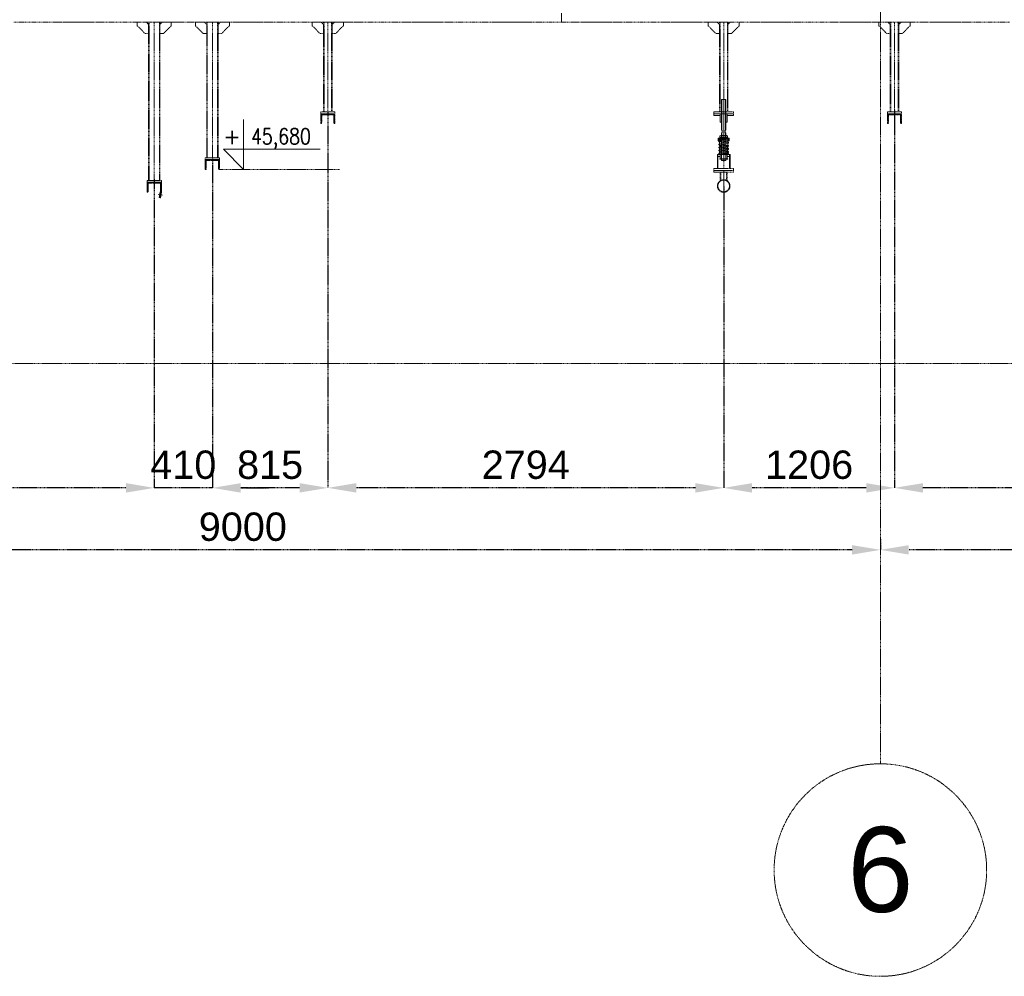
# Model space of a CAD drawing. Header units: millimetres. Extents: x -176817 to 571382, y -58489 to 156123.
# Tile 233 of 256: x 150336 to 157286, y 102124 to 108877. Entities that reach past the tile are written whole.
import ezdxf
from ezdxf.enums import TextEntityAlignment as Align

# ---------------------------------------------------------------- set-up
doc = ezdxf.new("R2010")
doc.units = ezdxf.units.MM
doc.header["$LTSCALE"] = 0.2
for name, pattern in [('AM_ISO08W050', [18, 12, -1.5, 3, -1.5]), ('AM_ISO08W050x2', [9, 6, -0.75, 1.5, -0.75]), ('HIDDEN', [9.525, 6.35, -3.175])]:
    doc.linetypes.add(name, pattern=pattern)
doc.layers.get('0').update_dxf_attribs({"lineweight": 13})
doc.layers.get('Defpoints').update_dxf_attribs({"lineweight": 13})
for name, color, linetype, lineweight in [('-AAA Podkład', 252, 'Continuous', 13), ('AM_0N', 7, 'Continuous', 13), ('AM_7N', 4, 'AM_ISO08W050', 13), ('SIATKA', 5, 'Continuous', 13), ('slupki', 7, 'Continuous', 13)]:
    doc.layers.add(name, color=color, linetype=linetype, lineweight=lineweight)
doc.styles.add('ROMANS', font='romans.shx')
doc.styles.get("Standard").update_dxf_attribs({"font": 'arial.ttf'})
doc.dimstyles.new('STANDARD-100', dxfattribs={"dimscale": 100, "dimtxt": 2, "dimasz": 2, "dimexe": 0, "dimexo": 0, "dimgap": 0.6, "dimtad": 1, "dimdec": 0, "dimzin": 12, "dimdsep": 46, "dimtxsty": 'Standard', "dimcen": 1, "dimclrd": 256, "dimclre": 256, "dimclrt": 2, "dimadec": 0, "dimazin": 0, "dimtfac": 1, "dimtdec": 0, "dimtmove": 0, "dimatfit": 3, "dimfxl": 0, "dimtolj": 1, "dimtzin": 0, "dimarcsym": 0})

# ---------------------------------------------------------------- blocks, each defined once
blk = doc.blocks.new('*D789')
at = {"layer": '-AAA Podkład', "linetype": 'HIDDEN', "lineweight": -2, "ltscale": 5, "transparency": 16777216}
for p, q in [((165410.9, 105297.6), (165410.9, 105134.5)), ((156410.9, 105210.8), (156410.9, 105134.5)), ((165210.9, 105134.5), (156610.9, 105134.5))]:
    blk.add_line(p, q, dxfattribs=at)
at = {"layer": '-AAA Podkład', "linetype": 'HIDDEN', "ltscale": 5, "transparency": 16777216}
for points in [[(156610.9, 105167.8), (156610.9, 105101.1), (156410.9, 105134.5)], [(165210.9, 105167.8), (165210.9, 105101.1), (165410.9, 105134.5)]]:
    blk.add_solid(points, dxfattribs=at)
at = {"layer": 'Defpoints', "color": 0, "linetype": 'HIDDEN', "ltscale": 5, "transparency": 16777216}
for p in [(165410.9, 105297.6), (156410.9, 105210.8), (156410.9, 105134.5)]:
    blk.add_point(p, dxfattribs=at)
at = {"layer": '-AAA Podkład', "color": 2, "linetype": 'HIDDEN', "ltscale": 5, "transparency": 16777216, "insert": (160910.9, 105296.6), "char_height": 200, "attachment_point": 5}
blk.add_mtext('\\A1;9000', dxfattribs=at)
blk = doc.blocks.new('*D790')
at = {"layer": '-AAA Podkład', "linetype": 'HIDDEN', "lineweight": -2, "ltscale": 5, "transparency": 16777216}
for p, q in [((147410.9, 105305.7), (147410.9, 105134.5)), ((156410.9, 105210.8), (156410.9, 105134.5)), ((156210.9, 105134.5), (147610.9, 105134.5))]:
    blk.add_line(p, q, dxfattribs=at)
at = {"layer": '-AAA Podkład', "linetype": 'HIDDEN', "ltscale": 5, "transparency": 16777216}
for points in [[(147610.9, 105167.8), (147610.9, 105101.1), (147410.9, 105134.5)], [(156210.9, 105167.8), (156210.9, 105101.1), (156410.9, 105134.5)]]:
    blk.add_solid(points, dxfattribs=at)
at = {"layer": 'Defpoints', "color": 0, "linetype": 'HIDDEN', "ltscale": 5, "transparency": 16777216}
for p in [(147410.9, 105305.7), (156410.9, 105210.8), (147410.9, 105134.5)]:
    blk.add_point(p, dxfattribs=at)
at = {"layer": '-AAA Podkład', "color": 2, "linetype": 'HIDDEN', "ltscale": 5, "transparency": 16777216, "insert": (151910.9, 105296.6), "char_height": 200, "attachment_point": 5}
blk.add_mtext('\\A1;9000', dxfattribs=at)
blk = doc.blocks.new('*D800')
at = {"layer": '-AAA Podkład', "linetype": 'HIDDEN', "lineweight": -2, "ltscale": 5, "transparency": 16777216}
for p, q in [((156510.9, 108241.4), (156510.9, 105572)), ((159304.9, 107740.3), (159304.9, 105572)), ((159104.9, 105572), (156710.9, 105572))]:
    blk.add_line(p, q, dxfattribs=at)
at = {"layer": '-AAA Podkład', "linetype": 'HIDDEN', "ltscale": 5, "transparency": 16777216}
for points in [[(156710.9, 105605.3), (156710.9, 105538.7), (156510.9, 105572)], [(159104.9, 105605.3), (159104.9, 105538.7), (159304.9, 105572)]]:
    blk.add_solid(points, dxfattribs=at)
at = {"layer": 'Defpoints', "color": 0, "linetype": 'HIDDEN', "ltscale": 5, "transparency": 16777216}
for p in [(156510.9, 108241.4, 0), (159304.9, 107740.3, 0), (156510.9, 105572)]:
    blk.add_point(p, dxfattribs=at)
at = {"layer": '-AAA Podkład', "color": 2, "linetype": 'HIDDEN', "ltscale": 5, "transparency": 16777216, "insert": (157907.9, 105734.1), "char_height": 200, "attachment_point": 5}
blk.add_mtext('\\A1;2794', dxfattribs=at)
blk = doc.blocks.new('*D801')
at = {"layer": '-AAA Podkład', "linetype": 'HIDDEN', "lineweight": -2, "ltscale": 5, "transparency": 16777216}
for p, q in [((156510.9, 108241.4), (156510.9, 105572)), ((155304.9, 107700.1), (155304.9, 105572)), ((156310.9, 105572), (155504.9, 105572))]:
    blk.add_line(p, q, dxfattribs=at)
at = {"layer": '-AAA Podkład', "linetype": 'HIDDEN', "ltscale": 5, "transparency": 16777216}
for points in [[(155504.9, 105605.3), (155504.9, 105538.7), (155304.9, 105572)], [(156310.9, 105605.3), (156310.9, 105538.7), (156510.9, 105572)]]:
    blk.add_solid(points, dxfattribs=at)
at = {"layer": 'Defpoints', "color": 0, "linetype": 'HIDDEN', "ltscale": 5, "transparency": 16777216}
for p in [(156510.9, 108241.4, 0), (155304.9, 107700.1, 0), (155304.9, 105572)]:
    blk.add_point(p, dxfattribs=at)
at = {"layer": '-AAA Podkład', "color": 2, "linetype": 'HIDDEN', "ltscale": 5, "transparency": 16777216, "insert": (155907.9, 105734.1), "char_height": 200, "attachment_point": 5}
blk.add_mtext('\\A1;1206', dxfattribs=at)
blk = doc.blocks.new('*D802')
at = {"layer": '-AAA Podkład', "linetype": 'HIDDEN', "lineweight": -2, "ltscale": 5, "transparency": 16777216}
for p, q in [((152510.9, 108220.8), (152510.9, 105572)), ((155304.9, 107700.1), (155304.9, 105572)), ((155104.9, 105572), (152710.9, 105572))]:
    blk.add_line(p, q, dxfattribs=at)
at = {"layer": '-AAA Podkład', "linetype": 'HIDDEN', "ltscale": 5, "transparency": 16777216}
for points in [[(152710.9, 105605.3), (152710.9, 105538.7), (152510.9, 105572)], [(155104.9, 105605.3), (155104.9, 105538.7), (155304.9, 105572)]]:
    blk.add_solid(points, dxfattribs=at)
at = {"layer": 'Defpoints', "color": 0, "linetype": 'HIDDEN', "ltscale": 5, "transparency": 16777216}
for p in [(152510.9, 108220.8, 0), (155304.9, 107700.1, 0), (152510.9, 105572)]:
    blk.add_point(p, dxfattribs=at)
at = {"layer": '-AAA Podkład', "color": 2, "linetype": 'HIDDEN', "ltscale": 5, "transparency": 16777216, "insert": (153907.9, 105734.1), "char_height": 200, "attachment_point": 5}
blk.add_mtext('\\A1;2794', dxfattribs=at)
blk = doc.blocks.new('*D803')
at = {"layer": '-AAA Podkład', "linetype": 'HIDDEN', "lineweight": -2, "ltscale": 5, "transparency": 16777216}
for p, q in [((152510.9, 108220.8), (152510.9, 105572)), ((151695.9, 107902.6), (151695.9, 105572)), ((152310.9, 105572), (151895.9, 105572))]:
    blk.add_line(p, q, dxfattribs=at)
at = {"layer": '-AAA Podkład', "linetype": 'HIDDEN', "ltscale": 5, "transparency": 16777216}
for points in [[(151895.9, 105605.3), (151895.9, 105538.7), (151695.9, 105572)], [(152310.9, 105605.3), (152310.9, 105538.7), (152510.9, 105572)]]:
    blk.add_solid(points, dxfattribs=at)
at = {"layer": 'Defpoints', "color": 0, "linetype": 'HIDDEN', "ltscale": 5, "transparency": 16777216}
for p in [(152510.9, 108220.8, 0), (151695.9, 107902.6, 0), (151695.9, 105572)]:
    blk.add_point(p, dxfattribs=at)
at = {"layer": '-AAA Podkład', "color": 2, "linetype": 'HIDDEN', "ltscale": 5, "transparency": 16777216, "insert": (152103.4, 105734.1), "char_height": 200, "attachment_point": 5}
blk.add_mtext('\\A1;815', dxfattribs=at)
blk = doc.blocks.new('*D804')
at = {"layer": '-AAA Podkład', "linetype": 'HIDDEN', "lineweight": -2, "ltscale": 5, "transparency": 16777216}
for p, q in [((151695.9, 107902.6), (151695.9, 105572)), ((151285.9, 107750.8), (151285.9, 105572)), ((151085.9, 105572), (150885.9, 105572)), ((151695.9, 105572), (151285.9, 105572)), ((151895.9, 105572), (152095.9, 105572))]:
    blk.add_line(p, q, dxfattribs=at)
at = {"layer": '-AAA Podkład', "linetype": 'HIDDEN', "ltscale": 5, "transparency": 16777216}
for points in [[(151085.9, 105605.3), (151085.9, 105538.7), (151285.9, 105572)], [(151895.9, 105605.3), (151895.9, 105538.7), (151695.9, 105572)]]:
    blk.add_solid(points, dxfattribs=at)
at = {"layer": 'Defpoints', "color": 0, "linetype": 'HIDDEN', "ltscale": 5, "transparency": 16777216}
for p in [(151695.9, 107902.6, 0), (151285.9, 107750.8, 0), (151285.9, 105572)]:
    blk.add_point(p, dxfattribs=at)
at = {"layer": '-AAA Podkład', "color": 2, "linetype": 'HIDDEN', "ltscale": 5, "transparency": 16777216, "insert": (151490.9, 105734.1), "char_height": 200, "attachment_point": 5}
blk.add_mtext('\\A1;410', dxfattribs=at)
blk = doc.blocks.new('*D805')
at = {"layer": '-AAA Podkład', "linetype": 'HIDDEN', "lineweight": -2, "ltscale": 5, "transparency": 16777216}
for p, q in [((148510.9, 108238), (148510.9, 105572)), ((151285.9, 107750.8), (151285.9, 105572)), ((151085.9, 105572), (148710.9, 105572))]:
    blk.add_line(p, q, dxfattribs=at)
at = {"layer": '-AAA Podkład', "linetype": 'HIDDEN', "ltscale": 5, "transparency": 16777216}
for points in [[(148710.9, 105605.3), (148710.9, 105538.7), (148510.9, 105572)], [(151085.9, 105605.3), (151085.9, 105538.7), (151285.9, 105572)]]:
    blk.add_solid(points, dxfattribs=at)
at = {"layer": 'Defpoints', "color": 0, "linetype": 'HIDDEN', "ltscale": 5, "transparency": 16777216}
for p in [(148510.9, 108238, 0), (151285.9, 107750.8, 0), (148510.9, 105572)]:
    blk.add_point(p, dxfattribs=at)
at = {"layer": '-AAA Podkład', "color": 2, "linetype": 'HIDDEN', "ltscale": 5, "transparency": 16777216, "insert": (149898.4, 105734.1), "char_height": 200, "attachment_point": 5}
blk.add_mtext('\\A1;2775', dxfattribs=at)
blk = doc.blocks.new('poziom')
at = {"color": 4}
for p, q in [((0, 1.176), (0, 0.076)), ((-0.446, 0.522), (1.685, 0.522)), ((-0.446, 0.522), (0, 0.076))]:
    blk.add_line(p, q, dxfattribs=at)
at = {"color": 2, "style": 'ROMANS'}
blk.add_attdef('+', text='', height=0.35, dxfattribs=at).set_placement((-0.254, 0.632), align=Align.CENTER)
at = {"color": 2, "style": 'ROMANS', "width": 0.8}
blk.add_attdef('POZIOM', text='', height=0.35, dxfattribs=at).set_placement((0.824, 0.632), align=Align.CENTER)
blk = doc.blocks.new('A$C65393CC2')
at = {"layer": 'slupki'}
h = blk.add_hatch(dxfattribs=at)
h.set_pattern_fill('ANSI32', angle=360)
h.set_pattern_definition([(45, (-80114.047, -2356.9), (-6.7351921, 6.7351921), []), (45, (-80109.5565, -2356.9), (-6.7351921, 6.7351921), [])])
h.paths.add_polyline_path([(-15.1, -38.7), (-7.3, -40.2), (-3.7, -20.5), (-11.6, -19.1)])
h.paths.add_polyline_path([(0, 0), (-7.9, 1.4), (-11.6, -19.1), (-3.7, -20.5)])
at = {"layer": 'SIATKA', "color": 3}
for p, q in [((-15.1, -38.7, 0), (-7.9, 1.4)), ((0, 0), (-7.9, 1.4)), ((0, 0), (-7.3, -40.2, 0)), ((8.1, -22.6, 0), (-23.4, -16.9, 0)), ((-7.3, -40.2, 0), (-15.1, -38.7, 0))]:
    blk.add_line(p, q, dxfattribs=at)
blk = doc.blocks.new('*U1083')
at = {"layer": 'AM_0N'}
for p, q in [((-28, 230.6), (28, 230.6)), ((-28, 226.6), (-28, 230.6)), ((28, 226.6), (-28, 226.6)), ((28, 230.6), (28, 226.6))]:
    blk.add_line(p, q, dxfattribs=at)
at = {"layer": 'AM_7N', "linetype": 'AM_ISO08W050x2'}
blk.add_line((0, 233.6), (0, 223.6), dxfattribs=at)
blk = doc.blocks.new('*U1084')
at = {"layer": 'AM_0N'}
for p, q in [((33.8, 222.6), (-33, 222.6)), ((29.3, 219.8), (-30.7, 209)), ((-2.7, 214.1), (-30.3, 215.9)), ((-29.7, 215.9), (30.3, 219.9)), ((-29.3, 201.1), (30.7, 211.9)), ((30, 219.9), (30.3, 219.9)), ((-30.7, 201.1), (7.4, 194.3)), ((29.3, 198.2), (-30.7, 187.4)), ((-30.7, 179.5), (7.4, 172.7)), ((29.3, 176.6), (-30.7, 165.8)), ((-30.7, 157.9), (7.4, 151.1)), ((29.3, 155), (-30.7, 144.2)), ((-29.3, 179.5), (30.7, 190.3)), ((-29.3, 157.9), (30.7, 168.7)), ((-29.3, 136.3), (30.7, 147.1)), ((30.7, 198.2), (-7.4, 205.1)), ((30.7, 176.6), (-7.4, 183.5)), ((30.7, 155), (-7.4, 161.9)), ((30.7, 133.4), (-7.4, 140.3)), ((-33.8, 112), (33, 112)), ((-30.7, 136.3), (7.4, 129.5)), ((29.3, 133.4), (-30.7, 122.6)), ((29.7, 118.7), (-30.3, 114.7)), ((-30, 114.7), (-30.3, 114.7)), ((-29.3, 114.7), (30.7, 125.5)), ((2.7, 120.5), (30.3, 118.7))]:
    blk.add_line(p, q, dxfattribs=at)
for centre, start, end in [((-30, 219.9), 138.01806, 273.82255), ((-30, 205.1), 100.20335, 280.20335), ((30, 215.9), 280.20335, 100.20335), ((30, 223.9), 273.82255, 340.52878), ((-30, 183.5), 100.20335, 280.20335), ((-30, 161.9), 100.20335, 280.20335), ((-30, 140.3), 100.20335, 280.20335), ((30, 194.3), 280.20335, 100.20335), ((30, 172.7), 280.20335, 100.20335), ((30, 151.1), 280.20335, 100.20335), ((-30, 118.7), 100.20335, 280.20335), ((-30, 110.7), 93.82255, 160.52878), ((30, 129.5), 280.20335, 100.20335), ((30, 114.7), 318.01806, 93.82255)]:
    blk.add_arc(centre, 4, start, end, dxfattribs=at)
at = {"layer": 'AM_7N', "linetype": 'AM_ISO08W050x2'}
for p, q in [((-30, 109), (-30, 225.6)), ((0, 109), (0, 225.6)), ((30, 109), (30, 225.6))]:
    blk.add_line(p, q, dxfattribs=at)
blk = doc.blocks.new('*U1085')
at = {"layer": 'AM_0N'}
for p, q in [((-28, 82), (28, 82)), ((-28, 78), (-28, 82)), ((28, 78), (-28, 78)), ((28, 82), (28, 78))]:
    blk.add_line(p, q, dxfattribs=at)
at = {"layer": 'AM_7N', "linetype": 'AM_ISO08W050x2'}
blk.add_line((0, 85), (0, 75), dxfattribs=at)
blk = doc.blocks.new('*U1086')
at = {"layer": 'AM_0N'}
for p, q in [((-26.6, 242.6), (-21.4, 245.6)), ((-26.6, 242.6), (-26.6, 233.6)), ((-26.6, 233.6), (-21.4, 230.6)), ((21.3, 245.6), (-21.4, 245.6)), ((21.3, 230.6), (-21.4, 230.6)), ((-13.3, 242.6), (-13.3, 233.6)), ((13.3, 242.6), (13.3, 233.6)), ((26.6, 242.6), (21.3, 245.6)), ((26.6, 233.6), (21.3, 230.6)), ((26.6, 242.6), (26.6, 233.6))]:
    blk.add_line(p, q, dxfattribs=at)
for centre, radius, start, end in [((-19.9, 232.9), 11.7, 55.56153, 115.56153), ((-19.9, 243.3), 11.7, 244.43847, 304.43847), ((0, 200.7), 43.9, 72.38303, 107.61697), ((0, 275.4), 43.9, 252.38303, 287.61697), ((19.9, 232.9), 11.7, 64.43847, 124.43847), ((19.9, 243.3), 11.7, 235.56153, 295.56153)]:
    blk.add_arc(centre, radius, start, end, dxfattribs=at)
at = {"layer": 'AM_7N', "linetype": 'AM_ISO08W050x2'}
blk.add_line((0, 248.6), (0, 227.6), dxfattribs=at)
blk = doc.blocks.new('A$C09B41FFC')
at = {"layer": '-AAA Podkład', "color": 7}
for p, q in [((-13, 500), (-13, 284.6)), ((0, 500), (0, 70)), ((13, 500), (13, 284.6)), ((-16, 222.6), (-16, 226.6)), ((-15, 222.6), (15, 222.6)), ((-15, 214.6), (15, 214.6)), ((-13, 264.6), (-13, 214.6)), ((13, 264.6), (13, 214.6)), ((16, 222.6), (16, 226.6)), ((-16.2, 172.6), (-15, 172.6)), ((-15.2, 171.6), (-15, 171.6)), ((15, 172.6), (16.2, 172.6)), ((15, 171.6), (15.2, 171.6)), ((-16.2, 82), (-15, 82)), ((-16.2, 82), (-15, 82)), ((-15.2, 83), (-15, 83)), ((16.2, 82, 0), (15, 82, 0)), ((21.2, 82), (20, 82))]:
    blk.add_line(p, q, dxfattribs=at)
for points in [[(15, 284.6), (15, 498), (13, 500), (-13, 500), (-15, 498), (-15, 284.6)], [(-15, 264.6), (-10.5, 264.6), (-10.5, 284.6), (-15, 284.6)], [(15, 264.6), (10.5, 264.6), (10.5, 284.6), (15, 284.6)], [(-15, 226.6), (-38.1, 226.6), (-38.1, 222.6), (-15, 222.6)], [(-15, 222.6), (-38.1, 222.6), (-38.1, 207.6), (-15, 207.6)], [(-15, 264.6), (-15, 72), (-13, 70), (13, 70), (15, 72), (15, 264.6)], [(15, 226.6), (38.1, 226.6), (38.1, 222.6), (15, 222.6)], [(15, 222.6), (38.1, 222.6), (38.1, 207.6), (15, 207.6)], [(-25, 112), (-41.2, 112), (-41.2, 98), (-25, 98)], [(25, 98), (41.3, 98), (41.3, 112), (25, 112)]]:
    blk.add_lwpolyline(points, dxfattribs=at)
at = {"layer": '-AAA Podkład', "color": 7, "elevation": 0}
for points in [[(-25, 400), (-70, 400), (-70, 388), (-25, 388)], [(25, 388), (70, 388), (70, 400), (25, 400)], [(-44.4, 12), (-44.4, 112), (-41.2, 112), (-41.2, 12)], [(44.5, 12), (44.5, 112), (41.3, 112), (41.3, 12)]]:
    blk.add_lwpolyline(points, dxfattribs=at)
for points in [[(-25, 340), (-25, 400), (-14.2, 400), (-13.2, 399), (-13.2, 341), (-14.2, 340)], [(25, 340), (25, 400), (14.2, 400), (13.2, 399), (13.2, 341), (14.2, 340)]]:
    blk.add_lwpolyline(points, close=True, dxfattribs=at)
at = {"layer": '-AAA Podkład', "color": 7}
for points in [[(-38.1, 207.6), (-35.2, 207.6), (-35.2, 222.6), (-38.1, 222.6)], [(38.1, 207.6), (35.2, 207.6), (35.2, 222.6), (38.1, 222.6)], [(-25, 172.6), (-25, 82), (-16.2, 82), (-15.2, 83), (-15.2, 171.6), (-16.2, 172.6)], [(25, 172.6), (25, 82), (16.2, 82), (15.2, 83), (15.2, 171.6), (16.2, 172.6)]]:
    blk.add_lwpolyline(points, close=True, dxfattribs=at)
blk.add_circle((-30, 118.7), 4, dxfattribs=at)
for points in [[(-25, 112), (-25, 113), (-26, 112)], [(25, 112), (25, 113), (26, 112)]]:
    blk.add_solid(points, dxfattribs=at)
for name in ['*U1084', '*U1083', '*U1086', '*U1085']:
    blk.add_blockref(name, (0, 0), dxfattribs=at)

msp = doc.modelspace()

# ---------------------------------------------------------------- hatches: boundary and pattern name
at = {"layer": '-AAA Podkład', "linetype": 'HIDDEN', "ltscale": 5}
h = msp.add_hatch(dxfattribs=at)
h.set_pattern_fill('ANSI32', color=256)
h.set_pattern_definition([(45, (101151.147, 103667.1), (-6.7351921, 6.7351921), []), (45, (101155.638, 103667.1), (-6.7351921, 6.7351921), [])])
h.paths.add_polyline_path([(152460.9118, 108213.2408), (152510.9118, 108213.2408), (152510.9118, 108211.3294, -0.414213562), (152505.8232, 108206.2408), (152467.9118, 108206.2408), (152467.9118, 108148.3294, -0.414213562), (152462.8232, 108143.2408), (152460.9118, 108143.2408)])
h.paths.add_polyline_path([(152510.9118, 108211.3294), (152510.9118, 108213.2408), (152560.9118, 108213.2408), (152560.9118, 108143.2408), (152559.0004, 108143.2408, -0.414213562), (152553.9118, 108148.3294), (152553.9118, 108206.2408), (152516.0004, 108206.2408, -0.414213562)])
h = msp.add_hatch(dxfattribs=at)
h.set_pattern_fill('ANSI32', color=256)
h.set_pattern_definition([(45, (105151.147, 103667.1), (-6.7351921, 6.7351921), []), (45, (105155.638, 103667.1), (-6.7351921, 6.7351921), [])])
h.paths.add_polyline_path([(156460.9118, 108213.2408), (156510.9118, 108213.2408), (156510.9118, 108211.3294, -0.414213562), (156505.8232, 108206.2408), (156467.9118, 108206.2408), (156467.9118, 108148.3294, -0.414213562), (156462.8232, 108143.2408), (156460.9118, 108143.2408)])
h.paths.add_polyline_path([(156510.9118, 108211.3294), (156510.9118, 108213.2408), (156560.9118, 108213.2408), (156560.9118, 108143.2408), (156559.0004, 108143.2408, -0.414213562), (156553.9118, 108148.3294), (156553.9118, 108206.2408), (156516.0004, 108206.2408, -0.414213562)])
h = msp.add_hatch(dxfattribs=at)
h.set_pattern_fill('ANSI32', color=256)
h.set_pattern_definition([(45, (100336.147, 103343.1), (-6.7351921, 6.7351921), []), (45, (100340.638, 103343.1), (-6.7351921, 6.7351921), [])])
h.paths.add_polyline_path([(151645.9118, 107889.2408), (151695.9118, 107889.2408), (151695.9118, 107887.3294, -0.414213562), (151690.8232, 107882.2408), (151652.9118, 107882.2408), (151652.9118, 107824.3294, -0.414213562), (151647.8232, 107819.2408), (151645.9118, 107819.2408)])
h.paths.add_polyline_path([(151695.9118, 107887.3294), (151695.9118, 107889.2408), (151745.9118, 107889.2408), (151745.9118, 107819.2408), (151744.0004, 107819.2408, -0.414213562), (151738.9118, 107824.3294), (151738.9118, 107882.2408), (151701.0004, 107882.2408, -0.414213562)])
h = msp.add_hatch(dxfattribs=at)
h.set_pattern_fill('ANSI32', color=256, angle=360)
h.set_pattern_definition([(45, (99926.152, 103183.479), (-6.7351921, 6.7351921), []), (45, (99930.642, 103183.479), (-6.7351921, 6.7351921), [])])
h.paths.add_polyline_path([(151235.9162, 107729.6193), (151285.9162, 107729.6193), (151285.9162, 107727.7078, -0.414213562), (151280.8276, 107722.6193), (151242.9162, 107722.6193), (151242.9162, 107664.7078, -0.414213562), (151237.8276, 107659.6193), (151235.9162, 107659.6193)])
h.paths.add_polyline_path([(151285.9162, 107727.7078), (151285.9162, 107729.6193), (151335.9162, 107729.6193), (151335.9162, 107659.6193), (151334.0048, 107659.6193, -0.414213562), (151328.9162, 107664.7078), (151328.9162, 107722.6193), (151291.0048, 107722.6193, -0.414213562)])

# ---------------------------------------------------------------- linework, layer by layer
for p, q in [((156410.9118, 154623.4714), (156410.9118, 103624.3027)), ((151285.9118, 108858.2408, 0), (151285.9118, 107741.6193, 0)), ((151695.9118, 108858.2408, 0), (151695.9118, 107901.2408, 0)), ((152510.9118, 108858.2408, 0), (152510.9118, 108225.2408, 0)), ((155304.9375, 108858.2408, 0), (155304.9375, 108225.2408, 0)), ((156510.9118, 108858.2408, 0), (156510.9118, 108225.2408, 0)), ((156510.9118, 108858.2408, 0), (156510.9118, 108225.2408, 0)), ((155304.9375, 107825.2408, 0), (155304.9375, 108201.2408, 0)), ((151744.7489, 107819.2406, 0), (152594.7489, 107819.2406, 0)), ((155280.7875, 107740.5287, 0), (155280.7875, 107801.2408, 0)), ((155284.7875, 107742.8318, 0), (155284.7875, 107801.2408, 0)), ((155304.9375, 107658.7614, 0), (155304.9375, 107813.2408, 0)), ((155325.0875, 107742.8318, 0), (155325.0875, 107801.2408, 0)), ((155329.0875, 107740.5287, 0), (155329.0875, 107801.2408, 0))]:
    msp.add_line(p, q, dxfattribs=at)
msp.add_lwpolyline([(175983.6053, 113840.0088), (137759.1691, 113840.0088), (137759.1691, 106449.8885), (175983.6053, 106449.8885)], close=True, dxfattribs=at)
for points in [[(154160.9118, 108858.2408), (154160.9118, 108923.2408)], [(154160.9118, 108923.2408), (154160.9118, 108858.2408), (154231.2243, 108858.2408), (154301.5368, 108858.2408), (154371.8493, 108858.2408), (154442.1618, 108858.2408), (154512.4743, 108858.2408), (154582.7868, 108858.2408), (154653.0993, 108858.2408), (154723.4118, 108858.2408), (154793.7243, 108858.2408), (154864.0368, 108858.2408), (154934.3493, 108858.2408), (155004.6618, 108858.2408), (155074.9743, 108858.2408), (155145.2868, 108858.2408), (155210.5993, 108858.2408), (155280.9118, 108858.2408), (155361.2243, 108858.2408), (155431.5368, 108858.2408), (155496.8493, 108858.2408), (155567.1618, 108858.2408), (155637.4743, 108858.2408), (155707.7868, 108858.2408), (155778.0993, 108858.2408), (155848.4118, 108858.2408), (155918.7243, 108858.2408), (155989.0368, 108858.2408), (156059.3493, 108858.2408), (156129.6618, 108858.2408), (156199.9743, 108858.2408), (156270.2868, 108858.2408), (156340.5993, 108858.2408), (156410.9118, 108858.2408)], [(156410.9118, 108858.2408), (156410.9118, 108923.2408)], [(156410.9118, 108923.2408), (156410.9118, 108858.2408), (156481.2243, 108858.2408), (156551.5368, 108858.2408), (156621.8493, 108858.2408), (156692.1618, 108858.2408), (156762.4743, 108858.2408), (156832.7868, 108858.2408), (156903.0993, 108858.2408), (156973.4118, 108858.2408), (157043.7243, 108858.2408), (157114.0368, 108858.2408), (157184.3493, 108858.2408), (157254.6618, 108858.2408), (157324.9743, 108858.2408)], [(150293.7243, 108858.2408), (150364.0368, 108858.2408), (150434.3493, 108858.2408), (150504.6618, 108858.2408), (150574.9743, 108858.2408), (150645.2868, 108858.2408), (150715.5993, 108858.2408), (150785.9118, 108858.2408), (150856.2243, 108858.2408), (150926.5368, 108858.2408), (150996.8493, 108858.2408), (151067.1618, 108858.2408), (151137.4743, 108858.2408), (151207.7868, 108858.2408), (151278.0993, 108858.2408), (151348.4118, 108858.2408), (151418.7243, 108858.2408), (151489.0368, 108858.2408), (151559.3493, 108858.2408), (151629.6618, 108858.2408), (151699.9743, 108858.2408), (151770.2868, 108858.2408), (151840.5993, 108858.2408), (151910.9118, 108858.2408), (151981.2243, 108858.2408), (152051.5368, 108858.2408), (152121.8493, 108858.2408), (152192.1618, 108858.2408), (152262.4743, 108858.2408), (152332.7868, 108858.2408), (152403.0993, 108858.2408), (152473.4118, 108858.2408), (152543.7243, 108858.2408), (152614.0368, 108858.2408), (152684.3493, 108858.2408), (152754.6618, 108858.2408), (152824.9743, 108858.2408), (152895.2868, 108858.2408), (152965.5993, 108858.2408), (153035.9118, 108858.2408), (153106.2243, 108858.2408), (153176.5368, 108858.2408), (153246.8493, 108858.2408), (153317.1618, 108858.2408), (153387.4743, 108858.2408), (153457.7868, 108858.2408), (153528.0993, 108858.2408), (153598.4118, 108858.2408), (153668.7243, 108858.2408), (153739.0368, 108858.2408), (153809.3493, 108858.2408), (153879.6618, 108858.2408), (153949.9743, 108858.2408), (154020.2868, 108858.2408), (154090.5993, 108858.2408), (154160.9118, 108858.2408)]]:
    msp.add_lwpolyline(points, dxfattribs=at)
at = {"layer": '-AAA Podkład', "linetype": 'HIDDEN', "ltscale": 5, "elevation": 0}
for points in [[(151245.9118, 108778.2408), (151221.9118, 108778.2408), (151165.9118, 108834.2408), (151165.9118, 108858.2408), (151229.9118, 108858.2408), (151245.9118, 108842.2408)], [(151325.9118, 107741.6193), (151245.9118, 107741.6193), (151245.9118, 108858.2408), (151325.9118, 108858.2408)], [(151325.9118, 108778.2408), (151349.9118, 108778.2408), (151405.9118, 108834.2408), (151405.9118, 108858.2408), (151341.9118, 108858.2408), (151325.9118, 108842.2408)], [(151655.9118, 108778.2408), (151631.9118, 108778.2408), (151575.9118, 108834.2408), (151575.9118, 108858.2408), (151639.9118, 108858.2408), (151655.9118, 108842.2408)], [(151735.9118, 107901.2408), (151655.9118, 107901.2408), (151655.9118, 108858.2408), (151735.9118, 108858.2408)], [(151735.9118, 108778.2408), (151759.9118, 108778.2408), (151815.9118, 108834.2408), (151815.9118, 108858.2408), (151751.9118, 108858.2408), (151735.9118, 108842.2408)], [(152480.9118, 108778.2408), (152456.9118, 108778.2408), (152400.9118, 108834.2408), (152400.9118, 108858.2408), (152464.9118, 108858.2408), (152480.9118, 108842.2408)], [(152540.9118, 108225.2408), (152480.9118, 108225.2408), (152480.9118, 108858.2408), (152540.9118, 108858.2408)], [(152540.9118, 108778.2408), (152564.9118, 108778.2408), (152620.9118, 108834.2408), (152620.9118, 108858.2408), (152556.9118, 108858.2408), (152540.9118, 108842.2408)], [(155274.9375, 108778.2408), (155250.9375, 108778.2408), (155194.9375, 108834.2408), (155194.9375, 108858.2408), (155258.9375, 108858.2408), (155274.9375, 108842.2408)], [(155334.9375, 108225.2408), (155274.9375, 108225.2408), (155274.9375, 108858.2408), (155334.9375, 108858.2408)], [(155334.9375, 108778.2408), (155358.9375, 108778.2408), (155414.9375, 108834.2408), (155414.9375, 108858.2408), (155350.9375, 108858.2408), (155334.9375, 108842.2408)], [(156480.9118, 108778.2408), (156456.9118, 108778.2408), (156400.9118, 108834.2408), (156400.9118, 108858.2408), (156464.9118, 108858.2408), (156480.9118, 108842.2408)], [(156540.9118, 108225.2408), (156480.9118, 108225.2408), (156480.9118, 108858.2408), (156540.9118, 108858.2408)], [(156540.9118, 108778.2408), (156564.9118, 108778.2408), (156620.9118, 108834.2408), (156620.9118, 108858.2408), (156556.9118, 108858.2408), (156540.9118, 108842.2408)], [(152560.9118, 108213.2408), (152460.9118, 108213.2408), (152460.9118, 108225.2408), (152560.9118, 108225.2408)], [(155374.9375, 108213.2408), (155234.9375, 108213.2408), (155234.9375, 108225.2408), (155374.9375, 108225.2408)], [(156560.9118, 108213.2408), (156460.9118, 108213.2408), (156460.9118, 108225.2408), (156560.9118, 108225.2408)], [(151745.9118, 107889.2408), (151645.9118, 107889.2408), (151645.9118, 107901.2408), (151745.9118, 107901.2408)], [(155374.9375, 107825.2408), (155234.9375, 107825.2408), (155234.9375, 107813.2408), (155374.9375, 107813.2408)], [(155374.9375, 107801.2408), (155234.9375, 107801.2408), (155234.9375, 107813.2408), (155374.9375, 107813.2408)], [(151335.9162, 107729.6193), (151235.9162, 107729.6193), (151235.9162, 107741.6193), (151335.9162, 107741.6193)]]:
    msp.add_lwpolyline(points, close=True, dxfattribs=at)
for points in [[(151249.9118, 107741.6193), (151249.9118, 108858.2408)], [(151321.9118, 108858.2408), (151321.9118, 107741.6193)], [(151659.9118, 107901.2408), (151659.9118, 108858.2408)], [(151731.9118, 108858.2408), (151731.9118, 107901.2408)], [(152484.9118, 108225.2408), (152484.9118, 108858.2408)], [(152536.9118, 108858.2408), (152536.9118, 108225.2408)], [(155278.9375, 108225.2408), (155278.9375, 108858.2408)], [(155330.9375, 108858.2408), (155330.9375, 108225.2408)], [(156484.9118, 108225.2408), (156484.9118, 108858.2408)], [(156536.9118, 108858.2408), (156536.9118, 108225.2408)]]:
    msp.add_lwpolyline(points, dxfattribs=at)
for points in [[(152460.9118, 108213.2408), (152510.9118, 108213.2408), (152510.9118, 108211.3294, -0.414213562), (152505.8232, 108206.2408), (152467.9118, 108206.2408), (152467.9118, 108148.3294, -0.414213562), (152462.8232, 108143.2408), (152460.9118, 108143.2408)], [(152510.9118, 108211.3294), (152510.9118, 108213.2408), (152560.9118, 108213.2408), (152560.9118, 108143.2408), (152559.0004, 108143.2408, -0.414213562), (152553.9118, 108148.3294), (152553.9118, 108206.2408), (152516.0004, 108206.2408, -0.414213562)], [(156460.9118, 108213.2408), (156510.9118, 108213.2408), (156510.9118, 108211.3294, -0.414213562), (156505.8232, 108206.2408), (156467.9118, 108206.2408), (156467.9118, 108148.3294, -0.414213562), (156462.8232, 108143.2408), (156460.9118, 108143.2408)], [(156510.9118, 108211.3294), (156510.9118, 108213.2408), (156560.9118, 108213.2408), (156560.9118, 108143.2408), (156559.0004, 108143.2408, -0.414213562), (156553.9118, 108148.3294), (156553.9118, 108206.2408), (156516.0004, 108206.2408, -0.414213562)], [(151645.9118, 107889.2408), (151695.9118, 107889.2408), (151695.9118, 107887.3294, -0.414213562), (151690.8232, 107882.2408), (151652.9118, 107882.2408), (151652.9118, 107824.3294, -0.414213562), (151647.8232, 107819.2408), (151645.9118, 107819.2408)], [(151695.9118, 107887.3294), (151695.9118, 107889.2408), (151745.9118, 107889.2408), (151745.9118, 107819.2408), (151744.0004, 107819.2408, -0.414213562), (151738.9118, 107824.3294), (151738.9118, 107882.2408), (151701.0004, 107882.2408, -0.414213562)], [(151235.9162, 107729.6193), (151285.9162, 107729.6193), (151285.9162, 107727.7078, -0.414213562), (151280.8276, 107722.6193), (151242.9162, 107722.6193), (151242.9162, 107664.7078, -0.414213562), (151237.8276, 107659.6193), (151235.9162, 107659.6193)], [(151285.9162, 107727.7078), (151285.9162, 107729.6193), (151335.9162, 107729.6193), (151335.9162, 107659.6193), (151334.0048, 107659.6193, -0.414213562), (151328.9162, 107664.7078), (151328.9162, 107722.6193), (151291.0048, 107722.6193, -0.414213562)]]:
    msp.add_lwpolyline(points, format="xyb", close=True, dxfattribs=at)
at = {"layer": '-AAA Podkład', "linetype": 'HIDDEN', "ltscale": 5}
for centre, radius in [((155304.9375, 107703.2114, 0), 44.45), ((155304.9375, 107703.2114, 0), 41.25), ((156410.9118, 102874.3027), 750)]:
    msp.add_circle(centre, radius, dxfattribs=at)

# ---------------------------------------------------------------- block references
for name, p in [('A$C09B41FFC', (155304.9375, 107813.2408, 0)), ('A$C65393CC2', (151335.9162, 107659.6193, 0))]:
    msp.add_blockref(name, p, dxfattribs=at)
at = {"layer": '-AAA Podkład', "linetype": 'HIDDEN', "ltscale": 5, "xscale": 320, "yscale": 320, "zscale": 320}
msp.add_blockref('poziom', (151916.351, 107794.8146, 0), dxfattribs=at).add_auto_attribs({'POZIOM': '45,680', '+': '+'})

# ---------------------------------------------------------------- texts
at = {"layer": '-AAA Podkład', "linetype": 'HIDDEN', "ltscale": 5, "insert": (156410.9118, 102874.3027), "char_height": 600, "attachment_point": 5}
msp.add_mtext('\\A1;6', dxfattribs=at)

# ---------------------------------------------------------------- dimensions: what is measured, and where the dimension line sits
at = {"layer": '-AAA Podkład', "linetype": 'HIDDEN', "ltscale": 5}
for base, p1, p2, picture, middle in [((148510.9118, 105572.0009, 0), (151285.9118, 107750.7554, 0), (148510.9118, 108237.9756, 0), '*D805', (149898.4118, 105734.1155, 0)), ((151695.9118, 105572.0009, 0), (152510.9118, 108220.8152, 0), (151695.9118, 107902.5815, 0), '*D803', (152103.4118, 105734.1155, 0)), ((152510.9118, 105572.0009, 0), (155304.9375, 107700.1297, 0), (152510.9118, 108220.8152, 0), '*D802', (153907.9246, 105734.1155, 0)), ((155304.9375, 105572.0009, 0), (156510.9118, 108241.4172, 0), (155304.9375, 107700.1297, 0), '*D801', (155907.9246, 105734.1155, 0)), ((156510.9118, 105572.0009, 0), (159304.9375, 107740.2916, 0), (156510.9118, 108241.4172, 0), '*D800', (157907.9246, 105734.1155, 0)), ((147410.9118, 105134.4674, 0), (156410.9118, 105210.7554, 0), (147410.9118, 105305.6588, 0), '*D790', (151910.9118, 105296.582, 0)), ((156410.9118, 105134.4674, 0), (165410.9118, 105297.6179, 0), (156410.9118, 105210.7554, 0), '*D789', (160910.9118, 105296.582, 0))]:
    dim = msp.add_linear_dim(base=base, p1=p1, p2=p2, dimstyle='STANDARD-100', dxfattribs=at)
    dim.commit()
    dim.dimension.update_dxf_attribs({"geometry": picture, "text_midpoint": middle})
dim = msp.add_linear_dim(base=(151285.9118, 105572.0009, 0), p1=(151695.9118, 107902.5815, 0), p2=(151285.9118, 107750.7554, 0), dimstyle='STANDARD-100', dxfattribs=at)
dim.commit()
dim.dimension.update_dxf_attribs({"geometry": '*D804', "text_midpoint": (151490.9118, 105572.0009, 0), "dimtype": 160})

doc.saveas('drawing.dxf')
